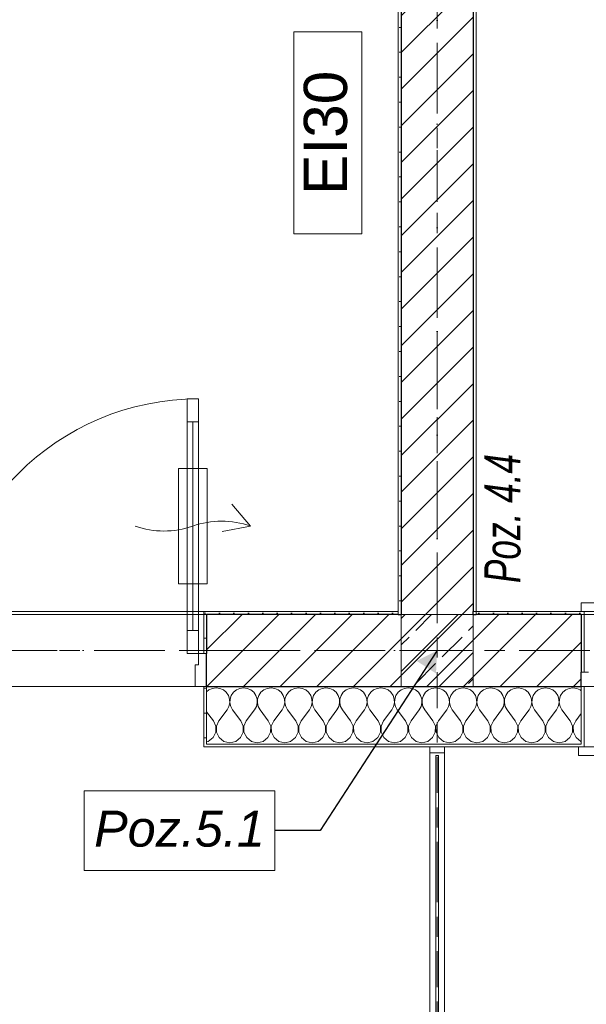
# Model space of a CAD drawing. Header units: millimetres. Extents: x -52968 to 399385, y -141133 to 110561.
# Tile 22 of 146: x 70557 to 72523, y -118272 to -114852. Entities that reach past the tile are written whole.
import ezdxf

# ---------------------------------------------------------------- set-up
doc = ezdxf.new("R2010")
doc.units = ezdxf.units.MM
for name, pattern in [('SIM-Wegliniec-21.07.2025-Parter$0$Kropki i Kreski', [360, 180, -90, 0, -90]), ('SIM-Wegliniec-21.07.2025-Parter$0$Przerywana', [240, 120, -120]), ('SIM-Wegliniec-21.07.2025-Parter$0$Przerywana długa', [390, 250, -140]), ('SIM-Wegliniec-21.07.2025-Parter$0$Przerywana podwójnie', [295, 125, -50, 70, -50])]:
    doc.linetypes.add(name, pattern=pattern)
doc.layers.add('_xref', color=250, linetype='Continuous')
for name, color, linetype, lineweight in [('SIM-Wegliniec-21.07.2025-Parter$0$Nowe_A-Balkony_Nr_pióra__89', 250, 'Continuous', 0), ('SIM-Wegliniec-21.07.2025-Parter$0$Nowe_A-Belki-Wieniec_Nr_pióra__69', 250, 'Continuous', 0), ('SIM-Wegliniec-21.07.2025-Parter$0$Nowe_A-Belki-Wieniec_Nr_pióra__90', 250, 'Continuous', 0), ('SIM-Wegliniec-21.07.2025-Parter$0$Nowe_A-Elewacja-Lamele_Nr_pióra__11', 250, 'Continuous', 0), ('SIM-Wegliniec-21.07.2025-Parter$0$Nowe_A-Elewacja-Lamele_Nr_pióra__91', 250, 'Continuous', 0), ('SIM-Wegliniec-21.07.2025-Parter$0$Nowe_A-Konstrukcja Opis_Nr_pióra__58', 250, 'Continuous', 0), ('SIM-Wegliniec-21.07.2025-Parter$0$Nowe_A-Konstrukcja_Nr_pióra__1', 250, 'Continuous', 0), ('SIM-Wegliniec-21.07.2025-Parter$0$Nowe_A-Osi_Nr_pióra__20', 250, 'Continuous', 0), ('SIM-Wegliniec-21.07.2025-Parter$0$Nowe_A-Posadzki_Nr_pióra__89', 250, 'Continuous', 0), ('SIM-Wegliniec-21.07.2025-Parter$0$Nowe_A-PPOŻ_Nr_pióra__20', 250, 'Continuous', 0), ('SIM-Wegliniec-21.07.2025-Parter$0$Nowe_A-Płyta-Grunt_Nr_pióra__89', 250, 'Continuous', 0), ('SIM-Wegliniec-21.07.2025-Parter$0$Nowe_A-Strefy-Parter_Nr_pióra__94', 250, 'Continuous', 0), ('SIM-Wegliniec-21.07.2025-Parter$0$Nowe_A-Ściany-Wewnętrzne', 250, 'Continuous', 0), ('SIM-Wegliniec-21.07.2025-Parter$0$Nowe_A-Ściany-Wewnętrzne_Nr_pióra__27', 250, 'Continuous', 0), ('SIM-Wegliniec-21.07.2025-Parter$0$Nowe_A-Ściany-Wewnętrzne_Nr_pióra__47', 250, 'Continuous', 0), ('SIM-Wegliniec-21.07.2025-Parter$0$Nowe_A-Ściany-Zewnętrzne', 250, 'Continuous', 0), ('SIM-Wegliniec-21.07.2025-Parter$0$Nowe_A-Ściany-Zewnętrzne_Nr_pióra__174', 250, 'Continuous', 0), ('SIM-Wegliniec-21.07.2025-Parter$0$Nowe_A-Ściany-Zewnętrzne_Nr_pióra__27', 250, 'Continuous', 0), ('SIM-Wegliniec-21.07.2025-Parter$0$Nowe_A-Ściany-Zewnętrzne_Nr_pióra__47', 250, 'Continuous', 0), ('SIM-Wegliniec-21.07.2025-Parter$0$Nowe_A-Ściany-Zewnętrzne_Nr_pióra__67', 250, 'Continuous', 0), ('SIM-Wegliniec-21.07.2025-Parter$0$Nowe_Drzwi Archicad_Nr_pióra__20', 250, 'Continuous', 0), ('SIM-Wegliniec-21.07.2025-Parter$0$Nowe_Drzwi Archicad_Nr_pióra__23', 250, 'Continuous', 0), ('SIM-Wegliniec-21.07.2025-Parter$0$Nowe_Drzwi Archicad_Nr_pióra__27', 250, 'Continuous', 0), ('SIM-Wegliniec-21.07.2025-Parter$0$Nowe_Drzwi Archicad_Nr_pióra__3', 250, 'Continuous', 0), ('SIM-Wegliniec-21.07.2025-Parter$0$Nowe_Drzwi Archicad_Nr_pióra__47', 250, 'Continuous', 0), ('SIM-Wegliniec-21.07.2025-Parter$0$Nowe_Metryczki pomieszczeń Archicada_Nr_pióra__6', 250, 'Continuous', 0), ('SIM-Wegliniec-21.07.2025-Parter$0$Nowe_Okna Archicada_Nr_pióra__23', 250, 'Continuous', 0), ('SIM-Wegliniec-21.07.2025-Parter$0$Nowe_Okna Archicada_Nr_pióra__27', 250, 'Continuous', 0), ('SIM-Wegliniec-21.07.2025-Parter$0$Nowe_Okna Archicada_Nr_pióra__3', 250, 'Continuous', 0), ('SIM-Wegliniec-21.07.2025-Parter$0$Nowe_Okna Archicada_Nr_pióra__47', 250, 'Continuous', 0)]:
    doc.layers.add(name, color=color, linetype=linetype, lineweight=lineweight)
doc.styles.add('SIM-Wegliniec-21.07.2025-Parter$0$STYL_AUTOMATYCZNY_1', font='arial.ttf')
doc.styles.add('SIM-Wegliniec-21.07.2025-Parter$0$STYL_AUTOMATYCZNY_2', font='arial.ttf')
doc.styles.add('SIM-Wegliniec-21.07.2025-Parter$0$STYL_AUTOMATYCZNY_3', font='arial.ttf')
doc.styles.add('SIM-Wegliniec-21.07.2025-Parter$0$STYL_AUTOMATYCZNY_6', font='arial.ttf', dxfattribs={"width": 0.7})
doc.dimstyles.new('SIM-Wegliniec-21.07.2025-Parter$0$STYL_AUTOMATYCZNY__9', dxfattribs={"dimtxt": 0.18, "dimasz": 76, "dimexe": 0.18, "dimexo": 0.0625, "dimgap": 0, "dimtad": 0, "dimtih": 1, "dimtoh": 1, "dimdec": 4, "dimzin": 0, "dimdsep": 46, "dimcen": 0.09, "dimadec": 0, "dimazin": 0, "dimtfac": 1, "dimtdec": 4, "dimtmove": 0, "dimatfit": 3, "dimldrblk": 'SIM-Wegliniec-21.07.2025-Parter$0$ARROWHEAD_16', "dimfxl": 1, "dimtolj": 1, "dimtzin": 0, "dimarcsym": 0})
pattern_1 = [(0, (0, 0), (0, 86.60254), [0, -50]), (0, (25, 43.3), (0, 86.60254), [0, -50])]
pattern_2 = [(45, (0, 0), (-63.63961, 63.63961), [])]

# ---------------------------------------------------------------- blocks, each defined once
blk = doc.blocks.new('SIM-Wegliniec-21.07.2025-Parter$0$ARROWHEAD_16')
at = {"linetype": 'Continuous', "lineweight": 0}
blk.add_hatch(color=0, dxfattribs=at).paths.add_polyline_path([(-0.9093, 0.525), (0, 0), (-0.9093, -0.525)])
at = {"color": 0, "linetype": 'Continuous', "lineweight": 0}
blk.add_line((0, 0), (-1, 0), dxfattribs=at)
blk = doc.blocks.new('SIM-Wegliniec-21.07.2025-Parter')
at = {"layer": 'SIM-Wegliniec-21.07.2025-Parter$0$Nowe_A-Konstrukcja_Nr_pióra__1', "linetype": 'Continuous', "lineweight": 13}
h = blk.add_hatch(dxfattribs=at)
h.set_pattern_fill('Beton_zbrojony', color=256, style=0, pattern_type=2)
h.set_pattern_definition([(45, (0, 0), (-91.92388, 91.92388), []), (45, (-45.96, 45.96), (-91.92388, 91.92388), [97.5, -32.5])])
h.paths.add_polyline_path([(72130.1, -116917.6), (71880.1, -116917.6), (71880.1, -117167.6), (72130.1, -117167.6)])
at = {"layer": 'SIM-Wegliniec-21.07.2025-Parter$0$Nowe_A-Ściany-Wewnętrzne', "linetype": 'Continuous', "lineweight": 0}
h = blk.add_hatch(dxfattribs=at)
h.set_pattern_fill('Tynk', color=256, style=0, pattern_type=2)
h.set_pattern_definition(pattern_1)
h.paths.add_polyline_path([(71870.1, -112387.6), (71870.1, -116907.6), (71880.1, -116907.6), (71880.1, -112387.6)])
h = blk.add_hatch(dxfattribs=at)
h.set_pattern_fill('Bloczki_ceramiczne', color=256, style=0, pattern_type=2)
h.set_pattern_definition(pattern_2)
h.paths.add_polyline_path([(71880.1, -112652.6), (71880.1, -116907.6), (72130.1, -116907.6), (72130.1, -112652.6)])
at = {"layer": 'SIM-Wegliniec-21.07.2025-Parter$0$Nowe_A-Ściany-Wewnętrzne', "linetype": 'Continuous', "lineweight": 0, "true_color": 0x000000}
h = blk.add_hatch(dxfattribs=at)
h.set_pattern_fill('Tynk', color=18, style=0, pattern_type=2)
h.set_pattern_definition(pattern_1)
h.paths.add_polyline_path([(72130.1, -112652.6), (72130.1, -116907.6), (72140.1, -116907.6), (72140.1, -112652.6)])
h = blk.add_hatch(dxfattribs=at)
h.set_pattern_fill('Tynk', color=18, style=0, pattern_type=2)
h.set_pattern_definition(pattern_1)
h.paths.add_polyline_path([(71880.1, -116907.6), (71870.1, -116907.6), (71870.1, -116917.6), (71880.1, -116917.6)])
at = {"layer": 'SIM-Wegliniec-21.07.2025-Parter$0$Nowe_A-Ściany-Wewnętrzne', "linetype": 'Continuous', "lineweight": 0}
h = blk.add_hatch(dxfattribs=at)
h.set_pattern_fill('Bloczki_ceramiczne', color=256, style=0, pattern_type=2)
h.set_pattern_definition(pattern_2)
h.paths.add_polyline_path([(72130.1, -116907.6), (71880.1, -116907.6), (71880.1, -116917.6), (72130.1, -116917.6)])
at = {"layer": 'SIM-Wegliniec-21.07.2025-Parter$0$Nowe_A-Ściany-Wewnętrzne', "linetype": 'Continuous', "lineweight": 0, "true_color": 0x000000}
h = blk.add_hatch(dxfattribs=at)
h.set_pattern_fill('Tynk', color=18, style=0, pattern_type=2)
h.set_pattern_definition(pattern_1)
h.paths.add_polyline_path([(72140.1, -116907.6), (72130.1, -116907.6), (72130.1, -116917.6), (72140.1, -116917.6)])
at = {"layer": 'SIM-Wegliniec-21.07.2025-Parter$0$Nowe_A-Ściany-Zewnętrzne', "linetype": 'Continuous', "lineweight": 0}
h = blk.add_hatch(dxfattribs=at)
h.set_pattern_fill('Tynk', color=256, style=0, pattern_type=2)
h.set_pattern_definition(pattern_1)
h.paths.add_polyline_path([(71205.1, -116907.6), (71195.1, -116907.6), (71195.1, -117052.6), (71205.1, -117052.6), (71205.1, -116917.6)])
h = blk.add_hatch(dxfattribs=at)
h.set_pattern_fill('Tynk', color=256, style=0, pattern_type=2)
h.set_pattern_definition(pattern_1)
h.paths.add_polyline_path([(71870.1, -116907.6), (71205.1, -116907.6), (71205.1, -116917.6), (71870.1, -116917.6)])
h = blk.add_hatch(dxfattribs=at)
h.set_pattern_fill('Bloczki_ceramiczne', color=256, style=0, pattern_type=2)
h.set_pattern_definition(pattern_2)
h.paths.add_polyline_path([(71205.1, -117167.6), (71880.1, -117167.6), (71880.1, -116917.6), (71205.1, -116917.6), (71205.1, -117052.6)])
h = blk.add_hatch(dxfattribs=at)
h.set_pattern_fill('Bloczki_ceramiczne', color=256, style=0, pattern_type=2)
h.set_pattern_definition(pattern_2)
h.paths.add_polyline_path([(72130.1, -116917.6), (71880.1, -116917.6), (71880.1, -117167.6), (72130.1, -117167.6)])
h = blk.add_hatch(dxfattribs=at)
h.set_pattern_fill('Bloczki_ceramiczne', color=256, style=0, pattern_type=2)
h.set_pattern_definition(pattern_2)
h.paths.add_polyline_path([(72130.1, -116917.6), (72130.1, -117167.6), (72505, -117167.6), (72505, -117117.6), (72505, -116917.6)])
h = blk.add_hatch(dxfattribs=at)
h.set_pattern_fill('Tynk', color=256, style=0, pattern_type=2)
h.set_pattern_definition(pattern_1)
h.paths.add_polyline_path([(72505, -116907.6), (72140.1, -116907.6), (72140.1, -116917.6), (72505, -116917.6)])
at = {"layer": 'SIM-Wegliniec-21.07.2025-Parter$0$Nowe_A-Ściany-Zewnętrzne', "linetype": 'Continuous', "lineweight": 0, "true_color": 0x000000}
h = blk.add_hatch(dxfattribs=at)
h.set_pattern_fill('Tynk', color=18, style=0, pattern_type=2)
h.set_pattern_definition(pattern_1)
h.paths.add_polyline_path([(72505, -116907.6), (72505, -116917.6), (72505, -117117.6), (72515, -117117.6), (72515, -116907.6)])
at = {"layer": 'SIM-Wegliniec-21.07.2025-Parter$0$Nowe_A-Ściany-Zewnętrzne', "linetype": 'Continuous', "lineweight": 0}
h = blk.add_hatch(dxfattribs=at)
h.set_pattern_fill('Tynk', color=256, style=0, pattern_type=2)
h.set_pattern_definition(pattern_1)
h.paths.add_polyline_path([(71195.1, -117377.6), (71205.1, -117377.6), (71205.1, -117367.6), (71205.1, -117167.6), (71195.1, -117167.6)])
at = {"layer": 'SIM-Wegliniec-21.07.2025-Parter$0$Nowe_A-Ściany-Zewnętrzne', "linetype": 'Continuous', "lineweight": 0, "true_color": 0x000000}
h = blk.add_hatch(dxfattribs=at)
h.set_pattern_fill('Tynk', color=18, style=0, pattern_type=2)
h.set_pattern_definition(pattern_1)
h.paths.add_polyline_path([(72515, -117377.6), (72515, -117167.6), (72505, -117167.6), (72505, -117367.6), (72505, -117377.6)])
h = blk.add_hatch(dxfattribs=at)
h.set_pattern_fill('Tynk', color=18, style=0, pattern_type=2)
h.set_pattern_definition(pattern_1)
h.paths.add_polyline_path([(71205.1, -117367.6), (71205.1, -117377.6), (72505, -117377.6), (72505, -117367.6)])
at = {"layer": 'SIM-Wegliniec-21.07.2025-Parter$0$Nowe_A-Balkony_Nr_pióra__89', "linetype": 'Continuous', "lineweight": 13, "flags": 128}
blk.add_lwpolyline([(91030.1, -117167.6), (91030.1, -118877.6), (64980.1, -118877.6), (64980.1, -117167.6)], close=True, dxfattribs=at)
at = {"layer": 'SIM-Wegliniec-21.07.2025-Parter$0$Nowe_A-Belki-Wieniec_Nr_pióra__69', "linetype": 'SIM-Wegliniec-21.07.2025-Parter$0$Kropki i Kreski', "lineweight": 13}
for p, q in [((72005.1, -109542.6), (72005.1, -117042.6)), ((65105.1, -117042.6), (90905.1, -117042.6))]:
    blk.add_line(p, q, dxfattribs=at)
at = {"layer": 'SIM-Wegliniec-21.07.2025-Parter$0$Nowe_A-Belki-Wieniec_Nr_pióra__90', "linetype": 'SIM-Wegliniec-21.07.2025-Parter$0$Przerywana długa', "lineweight": 13}
for p, q in [((71880.1, -109667.6), (71880.1, -116917.6)), ((72130.1, -109667.6), (72130.1, -116917.6)), ((65230.1, -116917.6), (71880.1, -116917.6)), ((72130.1, -116917.6), (77880.1, -116917.6)), ((64980.1, -117167.6), (91030.1, -117167.6))]:
    blk.add_line(p, q, dxfattribs=at)
at = {"layer": 'SIM-Wegliniec-21.07.2025-Parter$0$Nowe_A-Elewacja-Lamele_Nr_pióra__11', "linetype": 'Continuous', "lineweight": 13, "flags": 128}
blk.add_lwpolyline([(72010.1, -117407.6), (72000.1, -117407.6), (72000.1, -118477.6), (72010.1, -118477.6)], close=True, dxfattribs=at)
blk.add_lwpolyline([(72010.1, -117407.6), (72000.1, -117407.6), (72000.1, -118477.6), (72010.1, -118477.6)], close=True, dxfattribs=at)
blk.add_lwpolyline([(72010.1, -117407.6), (72000.1, -117407.6), (72000.1, -118477.6), (72010.1, -118477.6)], close=True, dxfattribs=at)
blk.add_lwpolyline([(72010.1, -117407.6), (72000.1, -117407.6), (72000.1, -118477.6), (72010.1, -118477.6)], close=True, dxfattribs=at)
at = {"layer": 'SIM-Wegliniec-21.07.2025-Parter$0$Nowe_A-Elewacja-Lamele_Nr_pióra__91', "linetype": 'Continuous', "lineweight": 13, "flags": 128}
for points in [[(72030.1, -117377.6), (71980.1, -117377.6), (71980.1, -117397.6), (72030.1, -117397.6)], [(72030.1, -117377.6), (71980.1, -117377.6), (71980.1, -117397.6), (72030.1, -117397.6)], [(72030.1, -117397.6), (71980.1, -117397.6), (71980.1, -118487.6), (72030.1, -118487.6)], [(72030.1, -117397.6), (71980.1, -117397.6), (71980.1, -118487.6), (72030.1, -118487.6)], [(72030.1, -117397.6), (71980.1, -117397.6), (71980.1, -118487.6), (72030.1, -118487.6)], [(72030.1, -117397.6), (71980.1, -117397.6), (71980.1, -118487.6), (72030.1, -118487.6)], [(72030.1, -117397.6), (71980.1, -117397.6), (71980.1, -118487.6), (72030.1, -118487.6)], [(72030.1, -117397.6), (71980.1, -117397.6), (71980.1, -118487.6), (72030.1, -118487.6)]]:
    blk.add_lwpolyline(points, close=True, dxfattribs=at)
at = {"layer": 'SIM-Wegliniec-21.07.2025-Parter$0$Nowe_A-Konstrukcja Opis_Nr_pióra__58', "linetype": 'Continuous', "lineweight": 13, "flags": 128}
blk.add_lwpolyline([(70780.3, -117530.2), (71441.6, -117530.2), (71441.6, -117806.6), (70780.3, -117806.6)], close=True, dxfattribs=at)
at = {"layer": 'SIM-Wegliniec-21.07.2025-Parter$0$Nowe_A-Konstrukcja_Nr_pióra__1', "linetype": 'Continuous', "lineweight": 13, "flags": 128}
blk.add_lwpolyline([(72130.1, -116917.6), (71880.1, -116917.6), (71880.1, -117167.6), (72130.1, -117167.6)], close=True, dxfattribs=at)
at = {"layer": 'SIM-Wegliniec-21.07.2025-Parter$0$Nowe_A-Osi_Nr_pióra__20', "linetype": 'SIM-Wegliniec-21.07.2025-Parter$0$Przerywana podwójnie', "lineweight": 13}
for p, q in [((72005.1, -95582.5), (72005.1, -117792.3)), ((63144.7, -117042.6), (90961.9, -117042.6)), ((72005.1, -117792.3), (72005.1, -118792.3))]:
    blk.add_line(p, q, dxfattribs=at)
at = {"layer": 'SIM-Wegliniec-21.07.2025-Parter$0$Nowe_A-Posadzki_Nr_pióra__89', "linetype": 'Continuous', "lineweight": 13, "flags": 128}
for points in [[(72130.1, -116907.6), (84130.1, -116907.6), (84130.1, -109417.6), (72130.1, -109417.6), (72130.1, -109667.6), (74550.1, -109667.6), (74550.1, -112537.6), (72130.1, -112537.6), (72130.1, -109667.6)], [(69435.1, -116917.6), (71880.1, -116917.6), (71880.1, -112387.6), (69435.1, -112387.6)]]:
    blk.add_lwpolyline(points, close=True, dxfattribs=at)
at = {"layer": 'SIM-Wegliniec-21.07.2025-Parter$0$Nowe_A-PPOŻ_Nr_pióra__20', "linetype": 'Continuous', "lineweight": 13, "flags": 128}
blk.add_lwpolyline([(71507.8, -115595.1), (71507.8, -114893.8), (71743.6, -114893.8), (71743.6, -115595.1)], close=True, dxfattribs=at)
at = {"layer": 'SIM-Wegliniec-21.07.2025-Parter$0$Nowe_A-Płyta-Grunt_Nr_pióra__89', "linetype": 'Continuous', "lineweight": 13, "flags": 128}
blk.add_lwpolyline([(65230.1, -116917.6), (90780.1, -116917.6), (90780.1, -99167.6), (65230.1, -99167.6)], close=True, dxfattribs=at)
at = {"layer": 'SIM-Wegliniec-21.07.2025-Parter$0$Nowe_A-Strefy-Parter_Nr_pióra__94', "linetype": 'Continuous', "lineweight": 13, "flags": 128}
for points in [[(71870.1, -112397.6), (70410, -112397.6), (70410, -112397.6), (69445.1, -112397.6), (69445.1, -112997.6), (69310.1, -112997.6), (69310.2, -110559.3), (67675.1, -110559.3), (67675.1, -116907.6), (71870.1, -116907.6)], [(74540.1, -112662.6), (72140.1, -112662.6), (72140.1, -116907.6), (74540.1, -116907.6)]]:
    blk.add_lwpolyline(points, close=True, dxfattribs=at)
at = {"layer": 'SIM-Wegliniec-21.07.2025-Parter$0$Nowe_A-Ściany-Wewnętrzne_Nr_pióra__27', "linetype": 'Continuous', "lineweight": 25}
for p, q in [((71880.1, -112652.6), (71880.1, -116907.6)), ((72130.1, -112652.6), (72130.1, -116907.6))]:
    blk.add_line(p, q, dxfattribs=at)
at = {"layer": 'SIM-Wegliniec-21.07.2025-Parter$0$Nowe_A-Ściany-Wewnętrzne_Nr_pióra__47', "linetype": 'Continuous', "lineweight": 15, "flags": 128}
for points in [[(71870.1, -112387.6), (71870.1, -116907.6)], [(72140.1, -116907.6), (72140.1, -112652.6)]]:
    blk.add_lwpolyline(points, dxfattribs=at)
at = {"layer": 'SIM-Wegliniec-21.07.2025-Parter$0$Nowe_A-Ściany-Zewnętrzne_Nr_pióra__174', "linetype": 'Continuous', "lineweight": 5}
for p, q in [((71213.1, -117179.5), (71205.1, -117186.1)), ((71225.1, -117174.2), (71213.1, -117179.5)), ((71238.1, -117172.4), (71225.1, -117174.2)), ((71251.1, -117174.2), (71238.1, -117172.4)), ((71263.1, -117179.5), (71251.1, -117174.2)), ((71273.2, -117187.9), (71263.1, -117179.5)), ((71280.7, -117198.7), (71273.2, -117187.9)), ((71284.9, -117211.1), (71280.7, -117198.7)), ((71290.7, -117198.7), (71286.5, -117211.1)), ((71298.2, -117187.9), (71290.7, -117198.7)), ((71308.3, -117179.5), (71298.2, -117187.9)), ((71320.3, -117174.2), (71308.3, -117179.5)), ((71333.3, -117172.4), (71320.3, -117174.2)), ((71346.3, -117174.2), (71333.3, -117172.4)), ((71358.4, -117179.5), (71346.3, -117174.2)), ((71368.5, -117187.9), (71358.4, -117179.5)), ((71375.9, -117198.7), (71368.5, -117187.9)), ((71380.1, -117211.1), (71375.9, -117198.7)), ((71386, -117198.7), (71381.8, -117211.1)), ((71393.4, -117187.9), (71386, -117198.7)), ((71403.5, -117179.5), (71393.4, -117187.9)), ((71415.6, -117174.2), (71403.5, -117179.5)), ((71428.6, -117172.4), (71415.6, -117174.2)), ((71441.6, -117174.2), (71428.6, -117172.4)), ((71453.6, -117179.5), (71441.6, -117174.2)), ((71463.7, -117187.9), (71453.6, -117179.5)), ((71471.2, -117198.7), (71463.7, -117187.9)), ((71475.4, -117211.1), (71471.2, -117198.7)), ((71481.2, -117198.7), (71477, -117211.1)), ((71488.7, -117187.9), (71481.2, -117198.7)), ((71498.8, -117179.5), (71488.7, -117187.9)), ((71510.8, -117174.2), (71498.8, -117179.5)), ((71523.8, -117172.4), (71510.8, -117174.2)), ((71536.8, -117174.2), (71523.8, -117172.4)), ((71548.8, -117179.5), (71536.8, -117174.2)), ((71559, -117187.9), (71548.8, -117179.5)), ((71566.4, -117198.7), (71559, -117187.9)), ((71570.6, -117211.1), (71566.4, -117198.7)), ((71576.5, -117198.7), (71572.3, -117211.1)), ((71583.9, -117187.9), (71576.5, -117198.7)), ((71594, -117179.5), (71583.9, -117187.9)), ((71606, -117174.2), (71594, -117179.5)), ((71619, -117172.4), (71606, -117174.2)), ((71632.1, -117174.2), (71619, -117172.4)), ((71644.1, -117179.5), (71632.1, -117174.2)), ((71654.2, -117187.9), (71644.1, -117179.5)), ((71661.6, -117198.7), (71654.2, -117187.9)), ((71665.8, -117211.1), (71661.6, -117198.7)), ((71671.7, -117198.7), (71667.5, -117211.1)), ((71679.1, -117187.9), (71671.7, -117198.7)), ((71689.3, -117179.5), (71679.1, -117187.9)), ((71701.3, -117174.2), (71689.3, -117179.5)), ((71714.3, -117172.4), (71701.3, -117174.2)), ((71727.3, -117174.2), (71714.3, -117172.4)), ((71739.3, -117179.5), (71727.3, -117174.2)), ((71749.4, -117187.9), (71739.3, -117179.5)), ((71756.9, -117198.7), (71749.4, -117187.9)), ((71761.1, -117211.1), (71756.9, -117198.7)), ((71766.9, -117198.7), (71762.7, -117211.1)), ((71774.4, -117187.9), (71766.9, -117198.7)), ((71784.5, -117179.5), (71774.4, -117187.9)), ((71796.5, -117174.2), (71784.5, -117179.5)), ((71809.5, -117172.4), (71796.5, -117174.2)), ((71822.5, -117174.2), (71809.5, -117172.4)), ((71834.6, -117179.5), (71822.5, -117174.2)), ((71844.7, -117187.9), (71834.6, -117179.5)), ((71852.1, -117198.7), (71844.7, -117187.9)), ((71856.3, -117211.1), (71852.1, -117198.7)), ((71862.2, -117198.7), (71858, -117211.1)), ((71869.6, -117187.9), (71862.2, -117198.7)), ((71879.7, -117179.5), (71869.6, -117187.9)), ((71891.7, -117174.2), (71879.7, -117179.5)), ((71904.8, -117172.4), (71891.7, -117174.2)), ((71917.8, -117174.2), (71904.8, -117172.4)), ((71929.8, -117179.5), (71917.8, -117174.2)), ((71939.9, -117187.9), (71929.8, -117179.5)), ((71947.4, -117198.7), (71939.9, -117187.9)), ((71951.6, -117211.1), (71947.4, -117198.7)), ((71957.4, -117198.7), (71953.2, -117211.1)), ((71964.8, -117187.9), (71957.4, -117198.7)), ((71975, -117179.5), (71964.8, -117187.9)), ((71987, -117174.2), (71975, -117179.5)), ((72000, -117172.4), (71987, -117174.2)), ((72013, -117174.2), (72000, -117172.4)), ((72025, -117179.5), (72013, -117174.2)), ((72035.2, -117187.9), (72025, -117179.5)), ((72042.6, -117198.7), (72035.2, -117187.9)), ((72046.8, -117211.1), (72042.6, -117198.7)), ((72052.6, -117198.7), (72048.4, -117211.1)), ((72060.1, -117187.9), (72052.6, -117198.7)), ((72070.2, -117179.5), (72060.1, -117187.9)), ((72082.2, -117174.2), (72070.2, -117179.5)), ((72095.2, -117172.4), (72082.2, -117174.2)), ((72108.3, -117174.2), (72095.2, -117172.4)), ((72120.3, -117179.5), (72108.3, -117174.2)), ((72130.4, -117187.9), (72120.3, -117179.5)), ((72137.8, -117198.7), (72130.4, -117187.9)), ((72142, -117211.1), (72137.8, -117198.7)), ((72147.9, -117198.7), (72143.7, -117211.1)), ((72155.3, -117187.9), (72147.9, -117198.7)), ((72165.4, -117179.5), (72155.3, -117187.9)), ((72177.5, -117174.2), (72165.4, -117179.5)), ((72190.5, -117172.4), (72177.5, -117174.2)), ((72203.5, -117174.2), (72190.5, -117172.4)), ((72215.5, -117179.5), (72203.5, -117174.2)), ((72225.6, -117187.9), (72215.5, -117179.5)), ((72233.1, -117198.7), (72225.6, -117187.9)), ((72237.3, -117211.1), (72233.1, -117198.7)), ((72243.1, -117198.7), (72238.9, -117211.1)), ((72250.6, -117187.9), (72243.1, -117198.7)), ((72260.7, -117179.5), (72250.6, -117187.9)), ((72272.7, -117174.2), (72260.7, -117179.5)), ((72285.7, -117172.4), (72272.7, -117174.2)), ((72298.7, -117174.2), (72285.7, -117172.4)), ((72310.7, -117179.5), (72298.7, -117174.2)), ((72320.9, -117187.9), (72310.7, -117179.5)), ((72328.3, -117198.7), (72320.9, -117187.9)), ((72332.5, -117211.1), (72328.3, -117198.7)), ((72338.4, -117198.7), (72334.2, -117211.1)), ((72345.8, -117187.9), (72338.4, -117198.7)), ((72355.9, -117179.5), (72345.8, -117187.9)), ((72367.9, -117174.2), (72355.9, -117179.5)), ((72381, -117172.4), (72367.9, -117174.2)), ((72394, -117174.2), (72381, -117172.4)), ((72406, -117179.5), (72394, -117174.2)), ((72416.1, -117187.9), (72406, -117179.5)), ((72423.5, -117198.7), (72416.1, -117187.9)), ((72427.7, -117211.1), (72423.5, -117198.7)), ((72433.6, -117198.7), (72429.4, -117211.1)), ((72441, -117187.9), (72433.6, -117198.7)), ((72451.2, -117179.5), (72441, -117187.9)), ((72463.2, -117174.2), (72451.2, -117179.5)), ((72476.2, -117172.4), (72463.2, -117174.2)), ((72489.2, -117174.2), (72476.2, -117172.4)), ((72501.2, -117179.5), (72489.2, -117174.2)), ((72505, -117182.6), (72501.2, -117179.5)), ((71282.5, -117237.1), (71285.5, -117224.3)), ((71285.5, -117224.3), (71284.9, -117211.1)), ((71286.5, -117211.1), (71285.9, -117224.3)), ((71285.9, -117224.3), (71288.9, -117237.1)), ((71377.8, -117237.1), (71380.8, -117224.3)), ((71380.8, -117224.3), (71380.1, -117211.1)), ((71381.8, -117211.1), (71381.1, -117224.3)), ((71381.1, -117224.3), (71384.1, -117237.1)), ((71473, -117237.1), (71476, -117224.3)), ((71476, -117224.3), (71475.4, -117211.1)), ((71477, -117211.1), (71476.4, -117224.3)), ((71476.4, -117224.3), (71479.4, -117237.1)), ((71568.3, -117237.1), (71571.2, -117224.3)), ((71571.2, -117224.3), (71570.6, -117211.1)), ((71572.3, -117211.1), (71571.6, -117224.3)), ((71571.6, -117224.3), (71574.6, -117237.1)), ((71663.5, -117237.1), (71666.5, -117224.3)), ((71666.5, -117224.3), (71665.8, -117211.1)), ((71667.5, -117211.1), (71666.9, -117224.3)), ((71666.9, -117224.3), (71669.8, -117237.1)), ((71758.7, -117237.1), (71761.7, -117224.3)), ((71761.7, -117224.3), (71761.1, -117211.1)), ((71762.7, -117211.1), (71762.1, -117224.3)), ((71762.1, -117224.3), (71765.1, -117237.1)), ((71854, -117237.1), (71857, -117224.3)), ((71857, -117224.3), (71856.3, -117211.1)), ((71858, -117211.1), (71857.3, -117224.3)), ((71857.3, -117224.3), (71860.3, -117237.1)), ((71949.2, -117237.1), (71952.2, -117224.3)), ((71952.2, -117224.3), (71951.6, -117211.1)), ((71953.2, -117211.1), (71952.6, -117224.3)), ((71952.6, -117224.3), (71955.5, -117237.1)), ((72044.5, -117237.1), (72047.4, -117224.3)), ((72047.4, -117224.3), (72046.8, -117211.1)), ((72048.4, -117211.1), (72047.8, -117224.3)), ((72047.8, -117224.3), (72050.8, -117237.1)), ((72139.7, -117237.1), (72142.7, -117224.3)), ((72142.7, -117224.3), (72142, -117211.1)), ((72143.7, -117211.1), (72143, -117224.3)), ((72143, -117224.3), (72146, -117237.1)), ((72234.9, -117237.1), (72237.9, -117224.3)), ((72237.9, -117224.3), (72237.3, -117211.1)), ((72238.9, -117211.1), (72238.3, -117224.3)), ((72238.3, -117224.3), (72241.3, -117237.1)), ((72330.2, -117237.1), (72333.1, -117224.3)), ((72333.1, -117224.3), (72332.5, -117211.1)), ((72334.2, -117211.1), (72333.5, -117224.3)), ((72333.5, -117224.3), (72336.5, -117237.1)), ((72425.4, -117237.1), (72428.4, -117224.3)), ((72428.4, -117224.3), (72427.7, -117211.1)), ((72429.4, -117211.1), (72428.8, -117224.3)), ((72428.8, -117224.3), (72431.7, -117237.1)), ((71228.6, -117286.6), (71205.1, -117255.4)), ((71247.6, -117286.6), (71276.2, -117248.6)), ((71276.2, -117248.6), (71282.5, -117237.1)), ((71288.9, -117237.1), (71295.2, -117248.6)), ((71323.8, -117286.6), (71295.2, -117248.6)), ((71342.9, -117286.6), (71371.4, -117248.6)), ((71371.4, -117248.6), (71377.8, -117237.1)), ((71384.1, -117237.1), (71390.5, -117248.6)), ((71419, -117286.6), (71390.5, -117248.6)), ((71438.1, -117286.6), (71466.7, -117248.6)), ((71466.7, -117248.6), (71473, -117237.1)), ((71479.4, -117237.1), (71485.7, -117248.6)), ((71514.3, -117286.6), (71485.7, -117248.6)), ((71533.3, -117286.6), (71561.9, -117248.6)), ((71561.9, -117248.6), (71568.3, -117237.1)), ((71574.6, -117237.1), (71581, -117248.6)), ((71609.5, -117286.6), (71581, -117248.6)), ((71628.6, -117286.6), (71657.1, -117248.6)), ((71657.1, -117248.6), (71663.5, -117237.1)), ((71669.8, -117237.1), (71676.2, -117248.6)), ((71704.8, -117286.6), (71676.2, -117248.6)), ((71723.8, -117286.6), (71752.4, -117248.6)), ((71752.4, -117248.6), (71758.7, -117237.1)), ((71765.1, -117237.1), (71771.4, -117248.6)), ((71800, -117286.6), (71771.4, -117248.6)), ((71819, -117286.6), (71847.6, -117248.6)), ((71847.6, -117248.6), (71854, -117237.1)), ((71860.3, -117237.1), (71866.7, -117248.6)), ((71895.2, -117286.6), (71866.7, -117248.6)), ((71914.3, -117286.6), (71942.9, -117248.6)), ((71942.9, -117248.6), (71949.2, -117237.1)), ((71955.5, -117237.1), (71961.9, -117248.6)), ((71990.5, -117286.6), (71961.9, -117248.6)), ((72009.5, -117286.6), (72038.1, -117248.6)), ((72038.1, -117248.6), (72044.5, -117237.1)), ((72050.8, -117237.1), (72057.1, -117248.6)), ((72085.7, -117286.6), (72057.1, -117248.6)), ((72104.8, -117286.6), (72133.3, -117248.6)), ((72133.3, -117248.6), (72139.7, -117237.1)), ((72146, -117237.1), (72152.4, -117248.6)), ((72181, -117286.6), (72152.4, -117248.6)), ((72200, -117286.6), (72228.6, -117248.6)), ((72228.6, -117248.6), (72234.9, -117237.1)), ((72241.3, -117237.1), (72247.6, -117248.6)), ((72276.2, -117286.6), (72247.6, -117248.6)), ((72295.2, -117286.6), (72323.8, -117248.6)), ((72323.8, -117248.6), (72330.2, -117237.1)), ((72336.5, -117237.1), (72342.9, -117248.6)), ((72371.4, -117286.6), (72342.9, -117248.6)), ((72390.5, -117286.6), (72419, -117248.6)), ((72419, -117248.6), (72425.4, -117237.1)), ((72431.7, -117237.1), (72438.1, -117248.6)), ((72466.7, -117286.6), (72438.1, -117248.6)), ((72485.7, -117286.6), (72505, -117260.9)), ((71237.1, -117305.7), (71228.6, -117286.6)), ((71247.6, -117286.6), (71239.1, -117305.7)), ((71332.4, -117305.7), (71323.8, -117286.6)), ((71342.9, -117286.6), (71334.3, -117305.7)), ((71427.6, -117305.7), (71419, -117286.6)), ((71438.1, -117286.6), (71429.5, -117305.7)), ((71522.9, -117305.7), (71514.3, -117286.6)), ((71533.3, -117286.6), (71524.8, -117305.7)), ((71618.1, -117305.7), (71609.5, -117286.6)), ((71628.6, -117286.6), (71620, -117305.7)), ((71713.3, -117305.7), (71704.8, -117286.6)), ((71723.8, -117286.6), (71715.2, -117305.7)), ((71808.6, -117305.7), (71800, -117286.6)), ((71819, -117286.6), (71810.5, -117305.7)), ((71903.8, -117305.7), (71895.2, -117286.6)), ((71914.3, -117286.6), (71905.7, -117305.7)), ((71999, -117305.7), (71990.5, -117286.6)), ((72009.5, -117286.6), (72001, -117305.7)), ((72094.3, -117305.7), (72085.7, -117286.6)), ((72104.8, -117286.6), (72096.2, -117305.7)), ((72189.5, -117305.7), (72181, -117286.6)), ((72200, -117286.6), (72191.4, -117305.7)), ((72284.8, -117305.7), (72276.2, -117286.6)), ((72295.2, -117286.6), (72286.7, -117305.7)), ((72380, -117305.7), (72371.4, -117286.6)), ((72390.5, -117286.6), (72381.9, -117305.7)), ((72475.2, -117305.7), (72466.7, -117286.6)), ((72485.7, -117286.6), (72477.1, -117305.7)), ((71227.4, -117345.3), (71236.7, -117326.6)), ((71236.7, -117326.6), (71237.1, -117305.7)), ((71239.1, -117305.7), (71239.5, -117326.6)), ((71239.5, -117326.6), (71248.8, -117345.3)), ((71322.6, -117345.3), (71331.9, -117326.6)), ((71331.9, -117326.6), (71332.4, -117305.7)), ((71334.3, -117305.7), (71334.7, -117326.6)), ((71334.7, -117326.6), (71344.1, -117345.3)), ((71417.8, -117345.3), (71427.2, -117326.6)), ((71427.2, -117326.6), (71427.6, -117305.7)), ((71429.5, -117305.7), (71430, -117326.6)), ((71430, -117326.6), (71439.3, -117345.3)), ((71513.1, -117345.3), (71522.4, -117326.6)), ((71522.4, -117326.6), (71522.9, -117305.7)), ((71524.8, -117305.7), (71525.2, -117326.6)), ((71525.2, -117326.6), (71534.6, -117345.3)), ((71608.3, -117345.3), (71617.7, -117326.6)), ((71617.7, -117326.6), (71618.1, -117305.7)), ((71620, -117305.7), (71620.4, -117326.6)), ((71620.4, -117326.6), (71629.8, -117345.3)), ((71703.5, -117345.3), (71712.9, -117326.6)), ((71712.9, -117326.6), (71713.3, -117305.7)), ((71715.2, -117305.7), (71715.7, -117326.6)), ((71715.7, -117326.6), (71725, -117345.3)), ((71798.8, -117345.3), (71808.1, -117326.6)), ((71808.1, -117326.6), (71808.6, -117305.7)), ((71810.5, -117305.7), (71810.9, -117326.6)), ((71810.9, -117326.6), (71820.3, -117345.3)), ((71894, -117345.3), (71903.4, -117326.6)), ((71903.4, -117326.6), (71903.8, -117305.7)), ((71905.7, -117305.7), (71906.2, -117326.6)), ((71906.2, -117326.6), (71915.5, -117345.3)), ((71989.3, -117345.3), (71998.6, -117326.6)), ((71998.6, -117326.6), (71999, -117305.7)), ((72001, -117305.7), (72001.4, -117326.6)), ((72001.4, -117326.6), (72010.7, -117345.3)), ((72084.5, -117345.3), (72093.8, -117326.6)), ((72093.8, -117326.6), (72094.3, -117305.7)), ((72096.2, -117305.7), (72096.6, -117326.6)), ((72096.6, -117326.6), (72106, -117345.3)), ((72179.7, -117345.3), (72189.1, -117326.6)), ((72189.1, -117326.6), (72189.5, -117305.7)), ((72191.4, -117305.7), (72191.9, -117326.6)), ((72191.9, -117326.6), (72201.2, -117345.3)), ((72275, -117345.3), (72284.3, -117326.6)), ((72284.3, -117326.6), (72284.8, -117305.7)), ((72286.7, -117305.7), (72287.1, -117326.6)), ((72287.1, -117326.6), (72296.5, -117345.3)), ((72370.2, -117345.3), (72379.6, -117326.6)), ((72379.6, -117326.6), (72380, -117305.7)), ((72381.9, -117305.7), (72382.3, -117326.6)), ((72382.3, -117326.6), (72391.7, -117345.3)), ((72465.4, -117345.3), (72474.8, -117326.6)), ((72474.8, -117326.6), (72475.2, -117305.7)), ((72477.1, -117305.7), (72477.6, -117326.6)), ((72477.6, -117326.6), (72486.9, -117345.3)), ((71205.1, -117359.5), (71210.9, -117358.2)), ((71210.9, -117358.2), (71227.4, -117345.3)), ((71248.8, -117345.3), (71265.3, -117358.2)), ((71265.3, -117358.2), (71285.7, -117362.8)), ((71285.7, -117362.8), (71306.1, -117358.2)), ((71306.1, -117358.2), (71322.6, -117345.3)), ((71344.1, -117345.3), (71360.5, -117358.2)), ((71360.5, -117358.2), (71381, -117362.8)), ((71381, -117362.8), (71401.4, -117358.2)), ((71401.4, -117358.2), (71417.8, -117345.3)), ((71439.3, -117345.3), (71455.8, -117358.2)), ((71455.8, -117358.2), (71476.2, -117362.8)), ((71476.2, -117362.8), (71496.6, -117358.2)), ((71496.6, -117358.2), (71513.1, -117345.3)), ((71534.6, -117345.3), (71551, -117358.2)), ((71551, -117358.2), (71571.4, -117362.8)), ((71571.4, -117362.8), (71591.8, -117358.2)), ((71591.8, -117358.2), (71608.3, -117345.3)), ((71629.8, -117345.3), (71646.3, -117358.2)), ((71646.3, -117358.2), (71666.7, -117362.8)), ((71666.7, -117362.8), (71687.1, -117358.2)), ((71687.1, -117358.2), (71703.5, -117345.3)), ((71725, -117345.3), (71741.5, -117358.2)), ((71741.5, -117358.2), (71761.9, -117362.8)), ((71761.9, -117362.8), (71782.3, -117358.2)), ((71782.3, -117358.2), (71798.8, -117345.3)), ((71820.3, -117345.3), (71836.7, -117358.2)), ((71836.7, -117358.2), (71857.1, -117362.8)), ((71857.1, -117362.8), (71877.5, -117358.2)), ((71877.5, -117358.2), (71894, -117345.3)), ((71915.5, -117345.3), (71932, -117358.2)), ((71932, -117358.2), (71952.4, -117362.8)), ((71952.4, -117362.8), (71972.8, -117358.2)), ((71972.8, -117358.2), (71989.3, -117345.3)), ((72010.7, -117345.3), (72027.2, -117358.2)), ((72027.2, -117358.2), (72047.6, -117362.8)), ((72047.6, -117362.8), (72068, -117358.2)), ((72068, -117358.2), (72084.5, -117345.3)), ((72106, -117345.3), (72122.5, -117358.2)), ((72122.5, -117358.2), (72142.9, -117362.8)), ((72142.9, -117362.8), (72163.3, -117358.2)), ((72163.3, -117358.2), (72179.7, -117345.3)), ((72201.2, -117345.3), (72217.7, -117358.2)), ((72217.7, -117358.2), (72238.1, -117362.8)), ((72238.1, -117362.8), (72258.5, -117358.2)), ((72258.5, -117358.2), (72275, -117345.3)), ((72296.5, -117345.3), (72312.9, -117358.2)), ((72312.9, -117358.2), (72333.3, -117362.8)), ((72333.3, -117362.8), (72353.7, -117358.2)), ((72353.7, -117358.2), (72370.2, -117345.3)), ((72391.7, -117345.3), (72408.2, -117358.2)), ((72408.2, -117358.2), (72428.6, -117362.8)), ((72428.6, -117362.8), (72449, -117358.2)), ((72449, -117358.2), (72465.4, -117345.3)), ((72486.9, -117345.3), (72503.4, -117358.2)), ((72503.4, -117358.2), (72505, -117358.6))]:
    blk.add_line(p, q, dxfattribs=at)
at = {"layer": 'SIM-Wegliniec-21.07.2025-Parter$0$Nowe_A-Ściany-Zewnętrzne_Nr_pióra__27', "linetype": 'Continuous', "lineweight": 25}
for p, q in [((71870.1, -116917.6), (71205.1, -116917.6)), ((71205.1, -116917.6), (71205.1, -117052.6)), ((71870.1, -116917.6), (71880.1, -116917.6)), ((71870.1, -116917.6), (71880.1, -116917.6)), ((71880.1, -116907.6), (71880.1, -116917.6)), ((72130.1, -116917.6), (72130.1, -116907.6)), ((72130.1, -116917.6), (72140.1, -116917.6)), ((72130.1, -116917.6), (72140.1, -116917.6)), ((72505, -116917.6), (72140.1, -116917.6)), ((72505, -116917.6), (72505, -117117.6)), ((71205.1, -117167.6), (71205.1, -117052.6)), ((72505, -117167.6), (72505, -117117.6)), ((71205.1, -117167.6), (71880.1, -117167.6)), ((71880.1, -117167.6), (72130.1, -117167.6)), ((72130.1, -117167.6), (72505, -117167.6))]:
    blk.add_line(p, q, dxfattribs=at)
at = {"layer": 'SIM-Wegliniec-21.07.2025-Parter$0$Nowe_A-Ściany-Zewnętrzne_Nr_pióra__47', "linetype": 'Continuous', "lineweight": 15}
for p, q in [((71195.1, -117052.6), (71195.1, -116907.6)), ((71205.1, -116907.6), (71195.1, -116907.6)), ((71870.1, -116907.6), (71870.1, -116917.6)), ((71870.1, -116907.6), (71870.1, -116917.6)), ((72140.1, -116917.6), (72140.1, -116907.6)), ((72140.1, -116917.6), (72140.1, -116907.6)), ((72505, -116907.6), (72515, -116907.6)), ((72515, -117117.6), (72515, -116907.6)), ((71205.1, -117052.6), (71195.1, -117052.6)), ((72505, -117117.6), (72515, -117117.6)), ((71195.1, -117167.6), (71195.1, -117377.6)), ((71205.1, -117167.6), (71195.1, -117167.6)), ((72505, -117167.6), (72515, -117167.6)), ((72515, -117167.6), (72515, -117377.6)), ((71205.1, -117377.6), (71195.1, -117377.6)), ((72505, -117377.6), (72495, -117377.6)), ((72505, -117377.6), (72515, -117377.6))]:
    blk.add_line(p, q, dxfattribs=at)
at = {"layer": 'SIM-Wegliniec-21.07.2025-Parter$0$Nowe_A-Ściany-Zewnętrzne_Nr_pióra__47', "linetype": 'Continuous', "lineweight": 15, "flags": 128}
for points in [[(71870.1, -116907.6), (71205.1, -116907.6)], [(72505, -116907.6), (72140.1, -116907.6)], [(71205.1, -117377.6), (72505, -117377.6)]]:
    blk.add_lwpolyline(points, dxfattribs=at)
at = {"layer": 'SIM-Wegliniec-21.07.2025-Parter$0$Nowe_A-Ściany-Zewnętrzne_Nr_pióra__67', "linetype": 'Continuous', "lineweight": 13}
for p, q in [((71205.1, -117367.6), (71205.1, -117167.6)), ((72505, -117367.6), (72505, -117167.6)), ((71205.1, -117367.6), (72505, -117367.6))]:
    blk.add_line(p, q, dxfattribs=at)
at = {"layer": 'SIM-Wegliniec-21.07.2025-Parter$0$Nowe_Drzwi Archicad_Nr_pióra__20', "linetype": 'Continuous', "lineweight": 13}
for p, q in [((71107.1, -116810.6), (71107.1, -116410.6)), ((71107.1, -116410.6), (71207.1, -116410.6)), ((71207.1, -116410.6), (71207.1, -116810.6)), ((71357.1, -116610.6), (71292.1, -116534.6)), ((71357.1, -116610.6), (71258.8, -116628.9)), ((71207.1, -116810.6), (71107.1, -116810.6))]:
    blk.add_line(p, q, dxfattribs=at)
for centre, start, end in [((71057.1, -116327.8), 250.5288, 289.4712), ((71257.1, -116893.4), 70.5288, 109.4712)]:
    blk.add_arc(centre, 300, start, end, dxfattribs=at)
at = {"layer": 'SIM-Wegliniec-21.07.2025-Parter$0$Nowe_Drzwi Archicad_Nr_pióra__23', "linetype": 'Continuous', "lineweight": 15}
for p, q in [((71205.1, -117052.6), (71177.1, -117052.6)), ((71177.1, -117052.6), (71177.1, -117092.6)), ((71205.1, -117167.6), (71205.1, -117052.6)), ((71177.1, -117092.6), (71165.1, -117092.6)), ((71165.1, -117092.6), (71165.1, -117167.6)), ((71165.1, -117167.6), (71205.1, -117167.6))]:
    blk.add_line(p, q, dxfattribs=at)
at = {"layer": 'SIM-Wegliniec-21.07.2025-Parter$0$Nowe_Drzwi Archicad_Nr_pióra__27', "linetype": 'Continuous', "lineweight": 25}
blk.add_line((71205.1, -117167.6), (71205.1, -117052.6), dxfattribs=at)
blk.add_line((71205.1, -117167.6), (71205.1, -117052.6), dxfattribs=at)
at = {"layer": 'SIM-Wegliniec-21.07.2025-Parter$0$Nowe_Drzwi Archicad_Nr_pióra__3', "linetype": 'Continuous', "lineweight": 13}
for p, q in [((71137.1, -116248.6), (71137.1, -116168.6)), ((71137.1, -116168.6), (71177.1, -116168.6)), ((71177.1, -116168.6), (71177.1, -116248.6)), ((71137.1, -116972.6), (71137.1, -116248.6)), ((71137.1, -116248.6), (71157.1, -116248.6)), ((71177.1, -116248.6), (71137.1, -116248.6)), ((71157.1, -116972.6), (71157.1, -116248.6)), ((71157.1, -116248.6), (71177.1, -116248.6)), ((71157.1, -116248.6), (71157.1, -116972.6)), ((71157.1, -116248.6), (71157.1, -116972.6)), ((71177.1, -116248.6), (71177.1, -116972.6)), ((71157.1, -116972.6), (71137.1, -116972.6)), ((71137.1, -117052.6), (71137.1, -116972.6)), ((71137.1, -116972.6), (71177.1, -116972.6)), ((71177.1, -116972.6), (71157.1, -116972.6)), ((71177.1, -116972.6), (71177.1, -117052.6)), ((71177.1, -117052.6), (71137.1, -117052.6))]:
    blk.add_line(p, q, dxfattribs=at)
blk.add_arc((71177.1, -117052.6), 884, 90, 180, dxfattribs=at)
at = {"layer": 'SIM-Wegliniec-21.07.2025-Parter$0$Nowe_Drzwi Archicad_Nr_pióra__47', "linetype": 'Continuous', "lineweight": 15}
for p, q in [((71205.1, -116907.6), (71195.1, -116907.6)), ((71195.1, -117052.6), (71195.1, -116907.6)), ((71195.1, -117167.6), (71195.1, -117377.6)), ((71205.1, -117377.6), (71195.1, -117377.6))]:
    blk.add_line(p, q, dxfattribs=at)
at = {"layer": 'SIM-Wegliniec-21.07.2025-Parter$0$Nowe_Okna Archicada_Nr_pióra__23', "linetype": 'Continuous', "lineweight": 15}
for p, q in [((72530, -117117.6), (72505, -117117.6)), ((72505, -117167.6), (72555, -117167.6))]:
    blk.add_line(p, q, dxfattribs=at)
at = {"layer": 'SIM-Wegliniec-21.07.2025-Parter$0$Nowe_Okna Archicada_Nr_pióra__27', "linetype": 'Continuous', "lineweight": 25}
blk.add_line((72505, -117167.6), (72505, -117117.6), dxfattribs=at)
blk.add_line((72505, -117167.6), (72505, -117117.6), dxfattribs=at)
at = {"layer": 'SIM-Wegliniec-21.07.2025-Parter$0$Nowe_Okna Archicada_Nr_pióra__3', "linetype": 'Continuous', "lineweight": 13}
for p, q in [((74305, -116877.6), (72505, -116877.6)), ((72505, -116877.6), (72505, -116907.6)), ((72495, -117407.6), (72495, -117377.6)), ((74315, -117407.6), (72495, -117407.6))]:
    blk.add_line(p, q, dxfattribs=at)
at = {"layer": 'SIM-Wegliniec-21.07.2025-Parter$0$Nowe_Okna Archicada_Nr_pióra__3', "linetype": 'SIM-Wegliniec-21.07.2025-Parter$0$Przerywana', "lineweight": 13}
for p, q in [((74295, -116907.6), (72515, -116907.6)), ((74295, -117377.6), (72515, -117377.6))]:
    blk.add_line(p, q, dxfattribs=at)
at = {"layer": 'SIM-Wegliniec-21.07.2025-Parter$0$Nowe_Okna Archicada_Nr_pióra__47', "linetype": 'Continuous', "lineweight": 15}
for p, q in [((72505, -116907.6), (72515, -116907.6)), ((72515, -117117.6), (72515, -116907.6)), ((72515, -117167.6), (72515, -117377.6)), ((72505, -117377.6), (72495, -117377.6)), ((72505, -117377.6), (72515, -117377.6))]:
    blk.add_line(p, q, dxfattribs=at)
at = {"layer": 'SIM-Wegliniec-21.07.2025-Parter$0$Nowe_A-Konstrukcja Opis_Nr_pióra__58', "linetype": 'Continuous', "lineweight": 13, "char_height": 125}
for s, insert, attachment_point, rotation, style in [('\\A1;{\\pql;\\fArial|b0|i1|c238|p0;\\W0.700000;Poz. 4.4}', (72295.7, -116808.5), 7, 90, 'SIM-Wegliniec-21.07.2025-Parter$0$STYL_AUTOMATYCZNY_6'), ('\\A1;{\\pqc;\\fArial|b0|i1|c238|p0;\\W1.000000;Poz.\\fArial|b0|i1|c238|p0;\\W1.000000;5\\fArial|b0|i1|c238|p0;\\W1.000000;.1}', (71110.9, -117662.3), 5, 359.9999, 'SIM-Wegliniec-21.07.2025-Parter$0$STYL_AUTOMATYCZNY_3')]:
    blk.add_mtext(s, dxfattribs=dict(at, insert=insert, attachment_point=attachment_point, rotation=rotation, style=style))
at = {"layer": 'SIM-Wegliniec-21.07.2025-Parter$0$Nowe_A-PPOŻ_Nr_pióra__20', "linetype": 'Continuous', "lineweight": 13, "insert": (71618.4, -115244.5), "char_height": 150, "attachment_point": 5, "rotation": 90, "style": 'SIM-Wegliniec-21.07.2025-Parter$0$STYL_AUTOMATYCZNY_1'}
blk.add_mtext('\\A1;{\\pqc;\\fArial|b0|i0|c238|p0;\\W1.000000;EI\\fArial|b0|i0|c238|p0;\\W1.000000;3\\fArial|b0|i0|c238|p0;\\W1.000000;0}', dxfattribs=at)
at = {"layer": 'SIM-Wegliniec-21.07.2025-Parter$0$Nowe_Metryczki pomieszczeń Archicada_Nr_pióra__6', "lineweight": 13, "insert": (69582.6, -115606.9), "char_height": 100, "attachment_point": 1, "style": 'SIM-Wegliniec-21.07.2025-Parter$0$STYL_AUTOMATYCZNY_2'}
blk.add_mtext('\\A1;{\\pql;\\pt0,2300;\\fArial|b0|i0|c238|p0;\\W1.000000;Salon/Kuchnia\\fArial|b0|i0|c238|p0;\\W1.000000;\\A1{\\H.66x;\\S^  ;}\\fArial|b0|i0|c238|p0;\\W1.000000;\\fArial|b0|i0|c238|p0;\\W1.000000;\\A1{\\H.66x;\\S^  ;}}', dxfattribs=at)
at = {"layer": 'SIM-Wegliniec-21.07.2025-Parter$0$Nowe_A-Konstrukcja Opis_Nr_pióra__58', "linetype": 'Continuous', "lineweight": 13, "annotation_type": 0, "has_hookline": 1, "hookline_direction": 1, "text_width": 574.1, "horizontal_direction": (1, -1e-06, 0)}
blk.add_leader([(72005.1, -117042.6), (71599.4, -117668.4), (71441.6, -117668.4)], dimstyle='SIM-Wegliniec-21.07.2025-Parter$0$STYL_AUTOMATYCZNY__9', dxfattribs=at)

msp = doc.modelspace()

# ---------------------------------------------------------------- block references
at = {"layer": '_xref'}
msp.add_blockref('SIM-Wegliniec-21.07.2025-Parter', (0, 0), dxfattribs=at)

doc.saveas('drawing.dxf')
